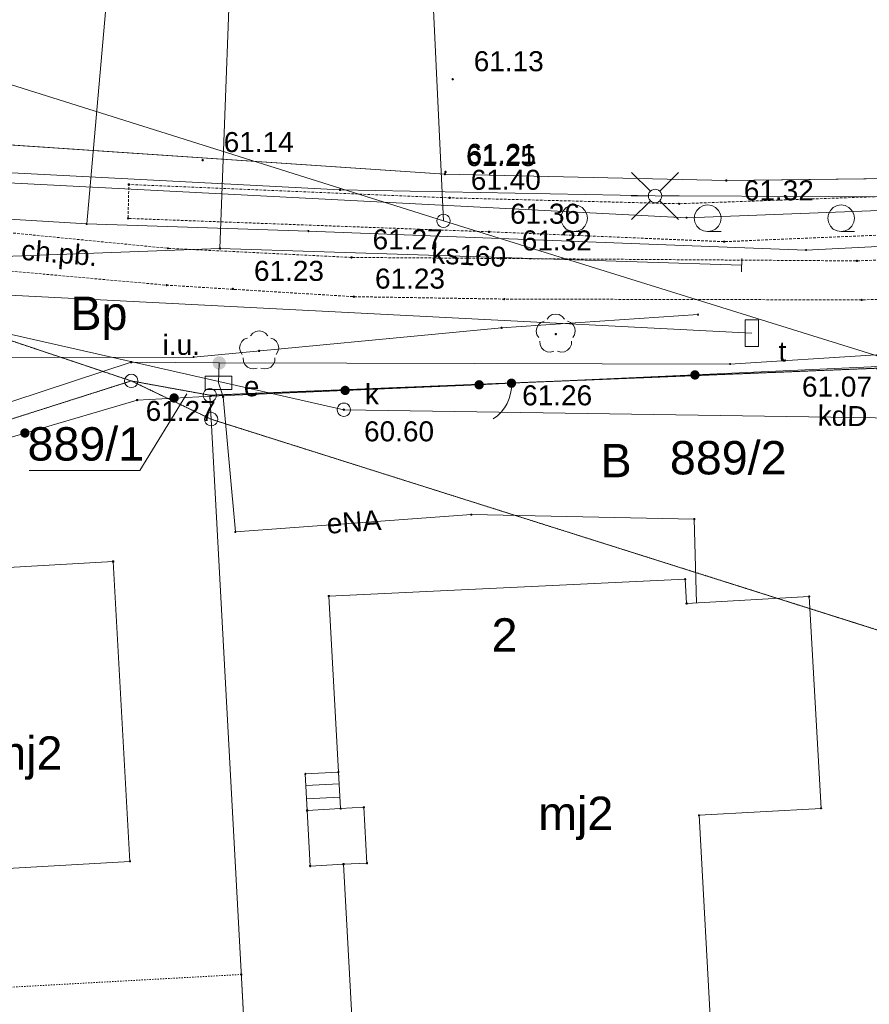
# Paper-space layout 'A-01 PLAN SYTUACYJNY' of a CAD drawing. Header units: millimetres. Extents: x 0 to 900, y 0 to 750.
# Tile 101 of 105: x 778 to 842, y 502 to 575. Entities that reach past the tile are written whole.
import ezdxf
from ezdxf.xclip import XClip

# ---------------------------------------------------------------- set-up
doc = ezdxf.new("R2010")
doc.units = ezdxf.units.MM
doc.header["$MEASUREMENT"] = 0
doc.header["$XCLIPFRAME"] = 0
for name, pattern in [('KROPK2', [1000, 50, -950]), ('PRZER1-1', [1, 0.5, -0.5]), ('PRZER2-1', [1.5, 1, -0.5]), ('PRZER3-1', [4000, 3000, -1000])]:
    doc.linetypes.add(name, pattern=pattern)
doc.layers.add('A_mapa_Nr_pióra__2', color=8, linetype='Continuous', lineweight=13)
doc.layers.add('A_podrys', color=7, linetype='Continuous')
doc.styles.add('STYL_AUTOMATYCZNY_1', font='arial.ttf')

# ---------------------------------------------------------------- blocks, each defined once
blk = doc.blocks.new('Rysunek_3_3', base_point=(-1239.757, 488.381))
at = {"layer": 'A_mapa_Nr_pióra__2', "linetype": 'Continuous', "lineweight": 13}
for points in [[(810.287, 570.915), (810.29, 570.892), (810.299, 570.87), (810.314, 570.852), (810.332, 570.838), (810.354, 570.829), (810.377, 570.825), (810.4, 570.829), (810.422, 570.838), (810.441, 570.852), (810.455, 570.87), (810.464, 570.892), (810.467, 570.915), (810.464, 570.939), (810.455, 570.96), (810.441, 570.979), (810.422, 570.993), (810.4, 571.002), (810.377, 571.005), (810.354, 571.002), (810.332, 570.993), (810.314, 570.979), (810.299, 570.96), (810.29, 570.939)], [(791.556, 564.86), (791.56, 564.837), (791.569, 564.815), (791.583, 564.796), (791.601, 564.782), (791.623, 564.773), (791.646, 564.77), (791.67, 564.773), (791.691, 564.782), (791.71, 564.796), (791.724, 564.815), (791.733, 564.837), (791.736, 564.86), (791.733, 564.883), (791.724, 564.905), (791.71, 564.924), (791.691, 564.938), (791.67, 564.947), (791.646, 564.95), (791.623, 564.947), (791.601, 564.938), (791.583, 564.924), (791.569, 564.905), (791.56, 564.883)], [(809.707, 563.815), (809.71, 563.792), (809.719, 563.77), (809.734, 563.752), (809.752, 563.738), (809.774, 563.729), (809.797, 563.725), (809.82, 563.729), (809.842, 563.738), (809.861, 563.752), (809.875, 563.77), (809.884, 563.792), (809.887, 563.815), (809.884, 563.839), (809.875, 563.86), (809.861, 563.879), (809.842, 563.893), (809.82, 563.902), (809.797, 563.905), (809.774, 563.902), (809.752, 563.893), (809.734, 563.879), (809.719, 563.86), (809.71, 563.839)], [(809.747, 563.975), (809.75, 563.952), (809.759, 563.93), (809.774, 563.912), (809.792, 563.898), (809.814, 563.889), (809.837, 563.885), (809.86, 563.889), (809.882, 563.898), (809.901, 563.912), (809.915, 563.93), (809.924, 563.952), (809.927, 563.975), (809.924, 563.999), (809.915, 564.02), (809.901, 564.039), (809.882, 564.053), (809.86, 564.062), (809.837, 564.065), (809.814, 564.062), (809.792, 564.053), (809.774, 564.039), (809.759, 564.02), (809.75, 563.999)], [(830.787, 563.335), (830.79, 563.312), (830.799, 563.29), (830.814, 563.272), (830.832, 563.258), (830.854, 563.249), (830.877, 563.245), (830.9, 563.249), (830.922, 563.258), (830.941, 563.272), (830.955, 563.29), (830.964, 563.312), (830.967, 563.335), (830.964, 563.359), (830.955, 563.38), (830.941, 563.399), (830.922, 563.413), (830.9, 563.422), (830.877, 563.425), (830.854, 563.422), (830.832, 563.413), (830.814, 563.399), (830.799, 563.38), (830.79, 563.359)], [(810.067, 562.035), (810.07, 562.012), (810.079, 561.99), (810.094, 561.972), (810.112, 561.958), (810.134, 561.949), (810.157, 561.945), (810.18, 561.949), (810.202, 561.958), (810.221, 561.972), (810.235, 561.99), (810.244, 562.012), (810.247, 562.035), (810.244, 562.059), (810.235, 562.08), (810.221, 562.099), (810.202, 562.113), (810.18, 562.122), (810.157, 562.125), (810.134, 562.122), (810.112, 562.113), (810.094, 562.099), (810.079, 562.08), (810.07, 562.059)], [(813.007, 559.495), (813.01, 559.472), (813.019, 559.45), (813.034, 559.432), (813.052, 559.418), (813.074, 559.409), (813.097, 559.405), (813.12, 559.409), (813.142, 559.418), (813.161, 559.432), (813.175, 559.45), (813.184, 559.472), (813.187, 559.495), (813.184, 559.519), (813.175, 559.54), (813.161, 559.559), (813.142, 559.573), (813.12, 559.582), (813.097, 559.585), (813.074, 559.582), (813.052, 559.573), (813.034, 559.559), (813.019, 559.54), (813.01, 559.519)], [(802.707, 557.575), (802.71, 557.552), (802.719, 557.53), (802.734, 557.512), (802.752, 557.498), (802.774, 557.489), (802.797, 557.485), (802.82, 557.489), (802.842, 557.498), (802.861, 557.512), (802.875, 557.53), (802.884, 557.552), (802.887, 557.575), (802.884, 557.599), (802.875, 557.62), (802.861, 557.639), (802.842, 557.653), (802.82, 557.662), (802.797, 557.665), (802.774, 557.662), (802.752, 557.653), (802.734, 557.639), (802.719, 557.62), (802.71, 557.599)], [(813.887, 557.495), (813.89, 557.472), (813.899, 557.45), (813.914, 557.432), (813.932, 557.418), (813.954, 557.409), (813.977, 557.405), (814, 557.409), (814.022, 557.418), (814.041, 557.432), (814.055, 557.45), (814.064, 557.472), (814.067, 557.495), (814.064, 557.519), (814.055, 557.54), (814.041, 557.559), (814.022, 557.573), (814, 557.582), (813.977, 557.585), (813.954, 557.582), (813.932, 557.573), (813.914, 557.559), (813.899, 557.54), (813.89, 557.519)], [(840.567, 557.315), (840.57, 557.292), (840.579, 557.27), (840.594, 557.252), (840.612, 557.238), (840.634, 557.229), (840.657, 557.225), (840.68, 557.229), (840.702, 557.238), (840.721, 557.252), (840.735, 557.27), (840.744, 557.292), (840.747, 557.315), (840.744, 557.339), (840.735, 557.36), (840.721, 557.379), (840.702, 557.393), (840.68, 557.402), (840.657, 557.405), (840.634, 557.402), (840.612, 557.393), (840.594, 557.379), (840.579, 557.36), (840.57, 557.339)], [(793.821, 555.216), (793.824, 555.192), (793.833, 555.171), (793.847, 555.152), (793.866, 555.138), (793.887, 555.129), (793.911, 555.126), (793.934, 555.129), (793.956, 555.138), (793.974, 555.152), (793.989, 555.171), (793.998, 555.192), (794.001, 555.216), (793.998, 555.239), (793.989, 555.261), (793.974, 555.279), (793.956, 555.293), (793.934, 555.302), (793.911, 555.306), (793.887, 555.302), (793.866, 555.293), (793.847, 555.279), (793.833, 555.261), (793.824, 555.239)], [(802.887, 554.635), (802.89, 554.612), (802.899, 554.59), (802.914, 554.572), (802.932, 554.558), (802.954, 554.549), (802.977, 554.545), (803, 554.549), (803.022, 554.558), (803.041, 554.572), (803.055, 554.59), (803.064, 554.612), (803.067, 554.635), (803.064, 554.659), (803.055, 554.68), (803.041, 554.699), (803.022, 554.713), (803, 554.722), (802.977, 554.725), (802.954, 554.722), (802.932, 554.713), (802.914, 554.699), (802.899, 554.68), (802.89, 554.659)], [(818.097, 551.745), (818.125, 551.75), (818.15, 551.763), (818.17, 551.783), (818.183, 551.808), (818.187, 551.835), (818.183, 551.863), (818.17, 551.888), (818.15, 551.908), (818.125, 551.921), (818.097, 551.925), (818.069, 551.921), (818.044, 551.908), (818.024, 551.888), (818.012, 551.863), (818.007, 551.835), (818.012, 551.808), (818.024, 551.783), (818.044, 551.763), (818.069, 551.75)], [(792.389, 549.672), (792.406, 549.543), (792.456, 549.422), (792.535, 549.319), (792.639, 549.239), (792.759, 549.189), (792.889, 549.172), (793.018, 549.189), (793.139, 549.239), (793.242, 549.319), (793.322, 549.422), (793.372, 549.543), (793.389, 549.672), (793.372, 549.802), (793.322, 549.922), (793.242, 550.026), (793.139, 550.105), (793.018, 550.155), (792.889, 550.172), (792.759, 550.155), (792.639, 550.105), (792.535, 550.026), (792.456, 549.922), (792.406, 549.802)], [(795.877, 550.485), (795.905, 550.49), (795.93, 550.503), (795.95, 550.523), (795.963, 550.548), (795.967, 550.575), (795.963, 550.603), (795.95, 550.628), (795.93, 550.648), (795.905, 550.661), (795.877, 550.665), (795.849, 550.661), (795.824, 550.648), (795.804, 550.628), (795.792, 550.603), (795.787, 550.575), (795.792, 550.548), (795.804, 550.523), (795.824, 550.503), (795.849, 550.49)], [(828.543, 548.426), (828.633, 548.442), (828.716, 548.481), (828.786, 548.539), (828.838, 548.614), (828.869, 548.7), (828.877, 548.791), (828.861, 548.881), (828.822, 548.964), (828.763, 549.034), (828.688, 549.086), (828.602, 549.117), (828.511, 549.125), (828.421, 549.109), (828.339, 549.07), (828.269, 549.012), (828.217, 548.937), (828.185, 548.851), (828.178, 548.76), (828.194, 548.67), (828.232, 548.587), (828.291, 548.517), (828.366, 548.465), (828.452, 548.434)], [(828.543, 548.426), (828.633, 548.442), (828.716, 548.481), (828.786, 548.539), (828.838, 548.614), (828.869, 548.7), (828.877, 548.791), (828.861, 548.881), (828.822, 548.964), (828.763, 549.034), (828.688, 549.086), (828.602, 549.117), (828.511, 549.125), (828.421, 549.109), (828.339, 549.07), (828.269, 549.012), (828.217, 548.937), (828.185, 548.851), (828.178, 548.76), (828.194, 548.67), (828.232, 548.587), (828.291, 548.517), (828.366, 548.465), (828.452, 548.434)], [(802.303, 547.965), (802.213, 547.949), (802.13, 547.911), (802.06, 547.852), (802.007, 547.778), (801.976, 547.692), (801.968, 547.601), (801.983, 547.511), (802.022, 547.428), (802.08, 547.358), (802.155, 547.305), (802.241, 547.274), (802.332, 547.266), (802.422, 547.281), (802.505, 547.32), (802.575, 547.379), (802.627, 547.453), (802.659, 547.539), (802.667, 547.63), (802.651, 547.72), (802.613, 547.803), (802.554, 547.873), (802.479, 547.926), (802.394, 547.957)], [(802.303, 547.965), (802.213, 547.949), (802.13, 547.911), (802.06, 547.852), (802.007, 547.778), (801.976, 547.692), (801.968, 547.601), (801.983, 547.511), (802.022, 547.428), (802.08, 547.358), (802.155, 547.305), (802.241, 547.274), (802.332, 547.266), (802.422, 547.281), (802.505, 547.32), (802.575, 547.379), (802.627, 547.453), (802.659, 547.539), (802.667, 547.63), (802.651, 547.72), (802.613, 547.803), (802.554, 547.873), (802.479, 547.926), (802.394, 547.957)], [(812.343, 548.385), (812.253, 548.369), (812.17, 548.331), (812.1, 548.272), (812.047, 548.198), (812.016, 548.112), (812.008, 548.021), (812.023, 547.931), (812.062, 547.848), (812.12, 547.778), (812.195, 547.725), (812.281, 547.694), (812.372, 547.686), (812.462, 547.701), (812.545, 547.74), (812.615, 547.799), (812.667, 547.873), (812.699, 547.959), (812.707, 548.05), (812.691, 548.14), (812.653, 548.223), (812.594, 548.293), (812.519, 548.346), (812.434, 548.377)], [(814.793, 547.806), (814.883, 547.822), (814.966, 547.861), (815.036, 547.919), (815.088, 547.994), (815.119, 548.08), (815.127, 548.171), (815.111, 548.261), (815.072, 548.344), (815.013, 548.414), (814.938, 548.466), (814.852, 548.497), (814.761, 548.505), (814.671, 548.489), (814.589, 548.45), (814.519, 548.392), (814.467, 548.317), (814.435, 548.231), (814.428, 548.14), (814.444, 548.05), (814.482, 547.967), (814.541, 547.897), (814.616, 547.845), (814.702, 547.814)], [(814.687, 548.155), (814.69, 548.132), (814.699, 548.11), (814.714, 548.092), (814.732, 548.078), (814.754, 548.069), (814.777, 548.065), (814.8, 548.069), (814.822, 548.078), (814.841, 548.092), (814.855, 548.11), (814.864, 548.132), (814.867, 548.155), (814.864, 548.179), (814.855, 548.2), (814.841, 548.219), (814.822, 548.233), (814.8, 548.242), (814.777, 548.245), (814.754, 548.242), (814.732, 548.233), (814.714, 548.219), (814.699, 548.2), (814.69, 548.179)], [(789.488, 547.395), (789.398, 547.378), (789.316, 547.339), (789.247, 547.279), (789.195, 547.204), (789.165, 547.118), (789.158, 547.027), (789.175, 546.937), (789.214, 546.854), (789.273, 546.785), (789.349, 546.733), (789.435, 546.703), (789.526, 546.696), (789.616, 546.713), (789.698, 546.752), (789.768, 546.812), (789.819, 546.887), (789.85, 546.973), (789.857, 547.064), (789.84, 547.154), (789.8, 547.237), (789.741, 547.306), (789.666, 547.358), (789.579, 547.388)], [(789.488, 547.395), (789.398, 547.378), (789.316, 547.339), (789.247, 547.279), (789.195, 547.204), (789.165, 547.118), (789.158, 547.027), (789.175, 546.937), (789.214, 546.854), (789.273, 546.785), (789.349, 546.733), (789.435, 546.703), (789.526, 546.696), (789.616, 546.713), (789.698, 546.752), (789.768, 546.812), (789.819, 546.887), (789.85, 546.973), (789.857, 547.064), (789.84, 547.154), (789.8, 547.237), (789.741, 547.306), (789.666, 547.358), (789.579, 547.388)], [(786.647, 546.895), (786.65, 546.872), (786.659, 546.85), (786.674, 546.832), (786.692, 546.818), (786.714, 546.809), (786.737, 546.805), (786.76, 546.809), (786.782, 546.818), (786.801, 546.832), (786.815, 546.85), (786.824, 546.872), (786.827, 546.895), (786.824, 546.919), (786.815, 546.94), (786.801, 546.959), (786.782, 546.973), (786.76, 546.982), (786.737, 546.985), (786.714, 546.982), (786.692, 546.973), (786.674, 546.959), (786.659, 546.94), (786.65, 546.919)], [(802.133, 546.173), (802.136, 546.15), (802.145, 546.128), (802.159, 546.109), (802.178, 546.095), (802.199, 546.086), (802.223, 546.083), (802.246, 546.086), (802.268, 546.095), (802.286, 546.109), (802.301, 546.128), (802.31, 546.15), (802.313, 546.173), (802.31, 546.196), (802.301, 546.218), (802.286, 546.237), (802.268, 546.251), (802.246, 546.26), (802.223, 546.263), (802.199, 546.26), (802.178, 546.251), (802.159, 546.237), (802.145, 546.218), (802.136, 546.196)], [(778.229, 544.761), (778.145, 544.724), (778.074, 544.667), (778.02, 544.593), (777.987, 544.508), (777.977, 544.417), (777.991, 544.327), (778.028, 544.243), (778.086, 544.172), (778.159, 544.118), (778.245, 544.085), (778.336, 544.076), (778.426, 544.09), (778.509, 544.127), (778.581, 544.184), (778.634, 544.258), (778.667, 544.343), (778.677, 544.434), (778.663, 544.524), (778.626, 544.608), (778.569, 544.679), (778.495, 544.733), (778.41, 544.766), (778.319, 544.775)], [(778.229, 544.761), (778.145, 544.724), (778.074, 544.667), (778.02, 544.593), (777.987, 544.508), (777.977, 544.417), (777.991, 544.327), (778.028, 544.243), (778.086, 544.172), (778.159, 544.118), (778.245, 544.085), (778.336, 544.076), (778.426, 544.09), (778.509, 544.127), (778.581, 544.184), (778.634, 544.258), (778.667, 544.343), (778.677, 544.434), (778.663, 544.524), (778.626, 544.608), (778.569, 544.679), (778.495, 544.733), (778.41, 544.766), (778.319, 544.775)]]:
    blk.add_hatch(color=8, dxfattribs=at).paths.add_polyline_path(points)
at = {"layer": 'A_mapa_Nr_pióra__2', "color": 8, "linetype": 'Continuous', "lineweight": 13, "ltscale": 0.2, "flags": 128}
for points in [[(782.958, 560.084), (785.216, 585.624), (804.716, 585.544), (801.753, 652.664), (799.59, 697.543), (798.039, 745.1)], [(792.938, 558.244), (793.996, 586.884), (794.836, 592.264), (795.556, 597.424), (796.035, 605.944), (789.828, 744.863), (789.856, 745.1)], [(832.778, 551.906), (748.358, 556.223), (700.019, 566.221), (584.839, 587.516), (496.46, 604.112), (463.62, 607.33)], [(895.1, 563.249), (886.917, 562.776), (827.911, 560.55), (768.36, 563.609), (711.878, 572.328), (657.379, 582.428), (598.852, 594.153), (536.009, 605.148)], [(782.958, 560.084), (775.058, 560.564), (771.358, 560.203), (766.978, 561.423), (753.018, 562.263), (752.338, 557.643), (745.578, 556.703), (730.019, 559.102), (721.919, 561.782), (722.738, 567.642), (708.318, 570.661), (675.498, 575.8), (618.999, 586.857), (604.559, 588.737), (549.679, 598.854)], [(895.1, 552.298), (882.637, 551.628), (843.777, 549.695), (809.691, 560.319), (808.396, 587.745), (892.615, 592.428), (895.1, 592.557)], [(895.1, 564.071), (886.357, 563.555), (873.317, 562.895), (851.477, 562.095), (825.537, 562.175), (801.937, 562.635), (769.617, 564.315), (767.117, 565.415), (761.037, 564.315), (726.797, 568.835), (713.877, 572.075), (712.557, 562.675), (655.497, 572.935), (594.077, 584.375), (582.577, 586.635)], [(735.348, 492.807), (738.237, 517.795), (741.697, 546.655), (743.557, 553.315), (745.177, 556.915), (746.997, 559.275), (748.117, 560.955), (749.677, 562.135), (753.697, 564.895), (758.337, 566.335), (763.297, 566.955), (768.277, 566.595), (809.797, 563.815), (830.877, 563.335), (847.637, 563.535)], [(825.184, 562.529), (823.769, 563.943)], [(825.891, 562.529), (827.305, 563.943)], [(825.037, 562.175), (823.737, 562.175)], [(826.037, 562.175), (827.337, 562.175)], [(825.184, 561.822), (823.769, 560.408)], [(825.891, 561.822), (827.305, 560.408)], [(895.1, 560.455), (867.797, 559.687), (836.837, 558.126), (799.558, 559.545), (782.958, 560.084)], [(819.477, 559.512), (820.477, 559.512)], [(829.477, 559.512), (830.477, 559.512)], [(839.477, 559.512), (840.477, 559.512)], [(792.938, 558.244), (746.378, 556.523)], [(876.867, 545.038), (802.223, 546.173), (748.981, 558.22)], [(832.017, 556.986), (792.938, 558.244)], [(832.026, 557.486), (832.008, 556.486)], [(828.757, 553.295), (814.037, 552.295), (790.977, 550.115), (774.917, 550.075), (765.197, 550.475), (759.557, 549.495), (754.677, 546.475), (750.957, 542.055), (749.077, 538.155), (748.217, 533.555), (746.337, 518.515), (746.097, 511.815), (744.957, 502.755), (742.137, 492.315)], [(817.449, 552.962), (817.616, 553.161), (817.841, 553.29), (818.097, 553.335), (818.353, 553.29), (818.578, 553.161), (818.746, 552.962)], [(816.825, 551.567), (816.688, 551.787), (816.634, 552.042), (816.671, 552.299), (816.793, 552.528), (816.985, 552.703), (817.226, 552.8)], [(818.968, 552.8), (819.209, 552.703), (819.402, 552.528), (819.524, 552.299), (819.56, 552.042), (819.506, 551.787), (819.369, 551.567)], [(794.605, 550.307), (794.468, 550.527), (794.414, 550.782), (794.451, 551.039), (794.573, 551.268), (794.765, 551.443), (795.006, 551.54)], [(795.229, 551.702), (795.396, 551.901), (795.621, 552.03), (795.877, 552.075), (796.133, 552.03), (796.358, 551.901), (796.526, 551.702)], [(796.748, 551.54), (796.989, 551.443), (797.182, 551.268), (797.304, 551.039), (797.34, 550.782), (797.286, 550.527), (797.149, 550.307)], [(817.96, 550.543), (817.707, 550.48), (817.449, 550.508), (817.216, 550.622), (817.035, 550.809), (816.929, 551.046), (816.91, 551.305)], [(819.284, 551.305), (819.265, 551.046), (819.159, 550.809), (818.979, 550.622), (818.745, 550.508), (818.487, 550.48), (818.235, 550.543)], [(869.386, 248.025), (867.434, 289.072), (864.018, 348.662), (865.153, 353.333), (864.535, 364.113), (862.73, 367.635), (861.327, 367.78), (861.37, 370.995), (861.75, 371.415), (857.996, 448.193), (853.456, 537.964), (852.386, 539.394), (842.1, 550.275), (831.144, 549.589), (792.889, 549.672), (786.291, 549.731), (768.53, 543.891), (755.952, 532.171), (751.121, 521.704), (751.36, 521.564), (752.244, 521.191)], [(792.889, 549.672), (792.821, 548.173)], [(795.74, 549.283), (795.487, 549.22), (795.229, 549.248), (794.996, 549.362), (794.815, 549.549), (794.709, 549.786), (794.69, 550.045)], [(797.064, 550.045), (797.045, 549.786), (796.939, 549.549), (796.759, 549.362), (796.525, 549.248), (796.267, 549.22), (796.015, 549.283)], [(852.517, 530.255), (852.177, 537.815), (842.277, 549.395), (814.777, 548.155)], [(751.517, 519.095), (751.797, 520.215), (756.457, 531.035), (769.917, 541.955), (786.737, 546.895), (792.277, 547.195), (812.357, 548.035)], [(792.821, 548.173), (793.177, 547.135), (794.097, 537.015), (811.777, 538.315), (828.477, 537.975), (828.637, 531.697)], [(812.357, 548.035), (814.777, 548.155)], [(814.777, 548.155), (814.771, 547.763), (814.714, 547.375), (814.606, 546.998), (814.45, 546.637), (814.248, 546.301), (814.005, 545.993), (813.723, 545.72), (813.408, 545.486)], [(790.448, 547.36), (786.939, 541.61), (778.659, 541.61)], [(799.382, 518.025), (801.869, 518.152)], [(799.433, 517.026), (801.927, 517.154)]]:
    blk.add_lwpolyline(points, dxfattribs=at)
at = {"layer": 'A_mapa_Nr_pióra__2', "color": 8, "linetype": 'KROPK2', "lineweight": 13, "ltscale": 0.2, "flags": 128}
for points in [[(895.1, 510.771), (874.039, 518.528), (863.879, 522.307), (853.017, 526.255), (845.057, 528.775), (792.277, 545.455), (786.298, 548.324), (731.438, 566.702), (711.118, 573.521), (576.198, 604.175), (485.179, 623.131), (484.138, 643.651), (484.098, 644.531), (449.997, 650.935), (352.198, 669.302), (306.081, 677.963), (249.859, 688.52), (235.099, 691.279), (189.14, 699.897), (180.784, 701.378), (161.26, 705.495), (159.621, 696.615), (155.662, 674.935), (152.723, 658.235), (148.164, 632.295), (147.186, 592.335), (146.687, 572.355), (145.907, 540.323), (82.849, 560.452), (29.9, 577.346)], [(734.411, 157.472), (730.017, 232.355), (717.884, 453.783), (711.659, 564.161), (711.118, 573.521), (731.438, 566.702), (786.298, 548.324), (792.277, 545.455), (845.057, 528.775), (853.017, 526.255), (863.879, 522.307), (874.039, 518.528), (895.1, 510.771)]]:
    blk.add_lwpolyline(points, dxfattribs=at)
at = {"layer": 'A_mapa_Nr_pióra__2', "color": 8, "linetype": 'PRZER1-1', "lineweight": 13, "ltscale": 0.2, "flags": 128}
blk.add_lwpolyline([(895.1, 552.298), (882.637, 551.628), (872.778, 540.387), (874.039, 518.528), (863.879, 522.307), (853.017, 526.255), (852.457, 537.915), (842.117, 549.275), (792.177, 547.255), (786.298, 548.324), (731.438, 566.702), (711.118, 573.521), (576.198, 604.175), (485.179, 623.131), (484.138, 643.651), (484.098, 644.531), (531.747, 635.495), (590.637, 624.476), (612.937, 620.277), (649.577, 613.338), (710.477, 601.801), (773.316, 589.883), (808.396, 587.745), (892.615, 592.428), (895.1, 592.557)], dxfattribs=at)
at = {"layer": 'A_mapa_Nr_pióra__2', "color": 8, "linetype": 'Continuous', "lineweight": 13, "ltscale": 0.2, "flags": 128}
for points in [[(576.198, 604.175), (485.179, 623.131), (484.138, 643.651), (583.817, 623.016), (613.137, 615.737), (710.125, 591.659), (809.691, 560.319), (843.777, 549.695), (842.117, 549.275), (792.177, 547.255), (786.298, 548.324), (731.438, 566.702), (711.118, 573.521)], [(809.691, 560.319), (808.396, 587.745), (773.316, 589.883), (710.477, 601.801), (649.577, 613.338), (612.937, 620.277), (613.137, 615.737), (710.125, 591.659)], [(731.438, 566.702), (786.298, 548.324), (769.679, 543.044), (756.76, 531.283), (749.981, 515.203), (738.004, 452.504)], [(786.072, 563.02), (786.072, 563.051), (786.101, 563.08), (786.133, 563.08), (786.162, 563.051), (786.162, 563.02), (786.133, 562.99), (786.101, 562.99)], [(801.892, 562.62), (801.892, 562.651), (801.921, 562.68), (801.953, 562.68), (801.982, 562.651), (801.982, 562.62), (801.953, 562.59), (801.921, 562.59)], [(825.537, 562.675), (825.667, 562.658), (825.787, 562.608), (825.891, 562.529), (825.97, 562.425), (826.02, 562.305), (826.037, 562.175), (826.02, 562.046), (825.97, 561.925), (825.891, 561.822), (825.787, 561.742), (825.667, 561.693), (825.537, 561.675), (825.408, 561.693), (825.287, 561.742), (825.184, 561.822), (825.104, 561.925), (825.054, 562.046), (825.037, 562.175), (825.054, 562.305), (825.104, 562.425), (825.184, 562.529), (825.287, 562.608), (825.408, 562.658)], [(819.477, 561.512), (819.786, 561.463), (820.065, 561.321), (820.286, 561.1), (820.428, 560.821), (820.477, 560.512), (820.428, 560.203), (820.286, 559.924), (820.065, 559.703), (819.786, 559.561), (819.477, 559.512), (819.168, 559.561), (818.889, 559.703), (818.668, 559.924), (818.526, 560.203), (818.477, 560.512), (818.526, 560.821), (818.668, 561.1), (818.889, 561.321), (819.168, 561.463)], [(827.292, 561.58), (827.292, 561.611), (827.321, 561.64), (827.353, 561.64), (827.382, 561.611), (827.382, 561.58), (827.353, 561.55), (827.321, 561.55)], [(829.477, 561.512), (829.786, 561.463), (830.065, 561.321), (830.286, 561.1), (830.428, 560.821), (830.477, 560.512), (830.428, 560.203), (830.286, 559.924), (830.065, 559.703), (829.786, 559.561), (829.477, 559.512), (829.168, 559.561), (828.889, 559.703), (828.668, 559.924), (828.526, 560.203), (828.477, 560.512), (828.526, 560.821), (828.668, 561.1), (828.889, 561.321), (829.168, 561.463)], [(839.477, 561.512), (839.786, 561.463), (840.065, 561.321), (840.286, 561.1), (840.428, 560.821), (840.477, 560.512), (840.428, 560.203), (840.286, 559.924), (840.065, 559.703), (839.786, 559.561), (839.477, 559.512), (839.168, 559.561), (838.889, 559.703), (838.668, 559.924), (838.526, 560.203), (838.477, 560.512), (838.526, 560.821), (838.668, 561.1), (838.889, 561.321), (839.168, 561.463)], [(786.012, 560.48), (786.012, 560.511), (786.041, 560.54), (786.073, 560.54), (786.102, 560.511), (786.102, 560.48), (786.073, 560.45), (786.041, 560.45)], [(809.691, 560.819), (809.846, 560.794), (809.985, 560.723), (810.096, 560.613), (810.167, 560.473), (810.191, 560.319), (810.167, 560.164), (810.096, 560.025), (809.985, 559.914), (809.846, 559.843), (809.691, 559.819), (809.537, 559.843), (809.398, 559.914), (809.287, 560.025), (809.216, 560.164), (809.191, 560.319), (809.216, 560.473), (809.287, 560.613), (809.398, 560.723), (809.537, 560.794)], [(827.866, 560.534), (827.866, 560.566), (827.895, 560.595), (827.927, 560.595), (827.956, 560.566), (827.956, 560.534), (827.927, 560.505), (827.895, 560.505)], [(782.913, 560.068), (782.913, 560.1), (782.942, 560.129), (782.974, 560.129), (783.003, 560.1), (783.003, 560.068), (782.974, 560.039), (782.942, 560.039)], [(799.513, 559.529), (799.513, 559.56), (799.542, 559.59), (799.574, 559.59), (799.603, 559.56), (799.603, 559.529), (799.574, 559.5), (799.542, 559.5)], [(789.012, 558.24), (789.012, 558.271), (789.041, 558.3), (789.073, 558.3), (789.102, 558.271), (789.102, 558.24), (789.073, 558.21), (789.041, 558.21)], [(792.893, 558.228), (792.893, 558.26), (792.922, 558.289), (792.954, 558.289), (792.983, 558.26), (792.983, 558.228), (792.954, 558.199), (792.922, 558.199)], [(830.672, 558.74), (830.672, 558.771), (830.701, 558.8), (830.733, 558.8), (830.762, 558.771), (830.762, 558.74), (830.733, 558.71), (830.701, 558.71)], [(836.792, 558.11), (836.792, 558.142), (836.821, 558.171), (836.853, 558.171), (836.882, 558.142), (836.882, 558.11), (836.853, 558.081), (836.821, 558.081)], [(788.912, 555.48), (788.912, 555.511), (788.941, 555.54), (788.973, 555.54), (789.002, 555.511), (789.002, 555.48), (788.973, 555.45), (788.941, 555.45)], [(814.192, 554.44), (814.192, 554.471), (814.221, 554.5), (814.253, 554.5), (814.282, 554.471), (814.282, 554.44), (814.253, 554.41), (814.221, 554.41)], [(840.972, 554.38), (840.972, 554.411), (841.001, 554.44), (841.033, 554.44), (841.062, 554.411), (841.062, 554.38), (841.033, 554.35), (841.001, 554.35)], [(828.712, 553.28), (828.712, 553.311), (828.741, 553.34), (828.773, 553.34), (828.802, 553.311), (828.802, 553.28), (828.773, 553.25), (828.741, 553.25)], [(813.992, 552.28), (813.992, 552.311), (814.021, 552.34), (814.053, 552.34), (814.082, 552.311), (814.082, 552.28), (814.053, 552.25), (814.021, 552.25)], [(832.278, 552.906), (833.278, 552.906), (833.278, 550.906), (832.278, 550.906)], [(790.932, 550.1), (790.932, 550.131), (790.961, 550.16), (790.993, 550.16), (791.022, 550.131), (791.022, 550.1), (790.993, 550.07), (790.961, 550.07)], [(786.246, 549.715), (786.246, 549.747), (786.275, 549.776), (786.307, 549.776), (786.336, 549.747), (786.336, 549.715), (786.307, 549.686), (786.275, 549.686)], [(831.099, 549.573), (831.099, 549.604), (831.128, 549.634), (831.16, 549.634), (831.189, 549.604), (831.189, 549.573), (831.16, 549.544), (831.128, 549.544)], [(786.298, 548.824), (786.453, 548.8), (786.592, 548.729), (786.703, 548.618), (786.774, 548.479), (786.798, 548.324), (786.774, 548.17), (786.703, 548.03), (786.592, 547.92), (786.453, 547.849), (786.298, 547.824), (786.144, 547.849), (786.004, 547.92), (785.894, 548.03), (785.823, 548.17), (785.798, 548.324), (785.823, 548.479), (785.894, 548.618), (786.004, 548.729), (786.144, 548.8)], [(791.821, 547.673), (791.821, 548.673), (793.821, 548.673), (793.821, 547.673)], [(845.057, 528.775), (792.277, 545.455), (792.177, 547.255), (842.117, 549.275), (852.457, 537.915), (853.017, 526.255)], [(797.757, 444.775), (738.645, 441.224), (738.004, 452.504), (749.981, 515.203), (756.76, 531.283), (769.679, 543.044), (786.298, 548.324), (792.277, 545.455)], [(792.277, 545.455), (786.298, 548.324), (792.177, 547.255)], [(812.312, 548.02), (812.312, 548.051), (812.341, 548.08), (812.373, 548.08), (812.402, 548.051), (812.402, 548.02), (812.373, 547.99), (812.341, 547.99)], [(792.177, 547.755), (792.332, 547.731), (792.471, 547.66), (792.582, 547.549), (792.653, 547.41), (792.677, 547.255), (792.653, 547.101), (792.582, 546.962), (792.471, 546.851), (792.332, 546.78), (792.177, 546.755), (792.023, 546.78), (791.883, 546.851), (791.773, 546.962), (791.702, 547.101), (791.677, 547.255), (791.702, 547.41), (791.773, 547.549), (791.883, 547.66), (792.023, 547.731)], [(792.232, 547.18), (792.232, 547.211), (792.261, 547.24), (792.293, 547.24), (792.322, 547.211), (792.322, 547.18), (792.293, 547.15), (792.261, 547.15)], [(793.132, 547.12), (793.132, 547.151), (793.161, 547.18), (793.193, 547.18), (793.222, 547.151), (793.222, 547.12), (793.193, 547.09), (793.161, 547.09)], [(802.223, 546.673), (802.352, 546.656), (802.473, 546.606), (802.576, 546.527), (802.656, 546.423), (802.706, 546.303), (802.723, 546.173), (802.706, 546.044), (802.656, 545.923), (802.576, 545.82), (802.473, 545.74), (802.352, 545.69), (802.223, 545.673), (802.093, 545.69), (801.973, 545.74), (801.869, 545.82), (801.79, 545.923), (801.74, 546.044), (801.723, 546.173), (801.74, 546.303), (801.79, 546.423), (801.869, 546.527), (801.973, 546.606), (802.093, 546.656)], [(792.277, 545.955), (792.432, 545.931), (792.571, 545.86), (792.682, 545.749), (792.753, 545.61), (792.777, 545.455), (792.753, 545.301), (792.682, 545.162), (792.571, 545.051), (792.432, 544.98), (792.277, 544.955), (792.123, 544.98), (791.983, 545.051), (791.873, 545.162), (791.802, 545.301), (791.777, 545.455), (791.802, 545.61), (791.873, 545.749), (791.983, 545.86), (792.123, 545.931)], [(849.497, 447.715), (797.757, 444.775), (792.277, 545.455), (845.057, 528.775)], [(811.732, 538.3), (811.732, 538.331), (811.761, 538.36), (811.793, 538.36), (811.822, 538.331), (811.822, 538.3), (811.793, 538.27), (811.761, 538.27)], [(828.432, 537.96), (828.432, 537.991), (828.461, 538.02), (828.493, 538.02), (828.522, 537.991), (828.522, 537.96), (828.493, 537.93), (828.461, 537.93)], [(794.052, 537), (794.052, 537.031), (794.081, 537.06), (794.113, 537.06), (794.142, 537.031), (794.142, 537), (794.113, 536.97), (794.081, 536.97)], [(764.121, 512.044), (763.6, 522.344), (772.46, 522.844), (771.839, 534.064), (784.939, 534.804), (786.2, 512.345), (773.081, 511.584), (773.02, 512.624)], [(784.894, 534.788), (784.894, 534.82), (784.923, 534.849), (784.955, 534.849), (784.984, 534.82), (784.984, 534.788), (784.955, 534.759), (784.923, 534.759)], [(801.097, 532.215), (827.797, 533.475), (827.897, 531.655), (837.077, 532.175), (837.977, 516.315), (828.837, 515.795), (829.777, 498.895), (824.817, 498.635), (812.677, 498.035), (802.997, 497.535), (802.197, 512.135), (803.957, 512.215), (803.717, 516.395), (801.977, 516.295)], [(827.752, 533.46), (827.752, 533.491), (827.781, 533.52), (827.813, 533.52), (827.842, 533.491), (827.842, 533.46), (827.813, 533.43), (827.781, 533.43)], [(801.052, 532.2), (801.052, 532.231), (801.081, 532.26), (801.113, 532.26), (801.142, 532.231), (801.142, 532.2), (801.113, 532.17), (801.081, 532.17)], [(827.852, 531.64), (827.852, 531.671), (827.881, 531.7), (827.913, 531.7), (827.942, 531.671), (827.942, 531.64), (827.913, 531.61), (827.881, 531.61)], [(837.032, 532.16), (837.032, 532.191), (837.061, 532.22), (837.093, 532.22), (837.122, 532.191), (837.122, 532.16), (837.093, 532.13), (837.061, 532.13)], [(799.292, 518.88), (799.292, 518.911), (799.321, 518.94), (799.353, 518.94), (799.382, 518.911), (799.382, 518.88), (799.353, 518.85), (799.321, 518.85)], [(801.817, 519.035), (799.337, 518.895), (799.477, 516.155), (801.977, 516.295)], [(801.772, 519.02), (801.772, 519.051), (801.801, 519.08), (801.833, 519.08), (801.862, 519.051), (801.862, 519.02), (801.833, 518.99), (801.801, 518.99)], [(799.432, 516.14), (799.432, 516.171), (799.461, 516.2), (799.493, 516.2), (799.522, 516.171), (799.522, 516.14), (799.493, 516.11), (799.461, 516.11)], [(799.477, 516.155), (799.697, 511.995), (802.197, 512.135), (803.957, 512.215), (803.717, 516.395), (801.977, 516.295)], [(801.932, 516.28), (801.932, 516.311), (801.961, 516.34), (801.993, 516.34), (802.022, 516.311), (802.022, 516.28), (801.993, 516.25), (801.961, 516.25)], [(803.672, 516.38), (803.672, 516.411), (803.701, 516.44), (803.733, 516.44), (803.762, 516.411), (803.762, 516.38), (803.733, 516.35), (803.701, 516.35)], [(837.932, 516.3), (837.932, 516.331), (837.961, 516.36), (837.993, 516.36), (838.022, 516.331), (838.022, 516.3), (837.993, 516.27), (837.961, 516.27)], [(828.792, 515.78), (828.792, 515.811), (828.821, 515.84), (828.853, 515.84), (828.882, 515.811), (828.882, 515.78), (828.853, 515.75), (828.821, 515.75)], [(786.155, 512.329), (786.155, 512.361), (786.184, 512.39), (786.216, 512.39), (786.245, 512.361), (786.245, 512.329), (786.216, 512.3), (786.184, 512.3)], [(799.652, 511.98), (799.652, 512.011), (799.681, 512.04), (799.713, 512.04), (799.742, 512.011), (799.742, 511.98), (799.713, 511.95), (799.681, 511.95)], [(802.152, 512.12), (802.152, 512.151), (802.181, 512.18), (802.213, 512.18), (802.242, 512.151), (802.242, 512.12), (802.213, 512.09), (802.181, 512.09)], [(803.912, 512.2), (803.912, 512.231), (803.941, 512.26), (803.973, 512.26), (804.002, 512.231), (804.002, 512.2), (803.973, 512.17), (803.941, 512.17)], [(794.495, 503.86), (794.495, 503.892), (794.524, 503.921), (794.556, 503.921), (794.585, 503.892), (794.585, 503.86), (794.556, 503.831), (794.524, 503.831)]]:
    blk.add_lwpolyline(points, close=True, dxfattribs=at)
at = {"layer": 'A_mapa_Nr_pióra__2', "color": 8, "linetype": 'PRZER1-1', "lineweight": 13, "ltscale": 0.2, "flags": 128}
for points in [[(738.004, 452.504), (741.778, 472.259), (747.32, 501.276), (747.55, 502.477), (749.981, 515.203), (756.76, 531.283), (769.679, 543.044), (786.298, 548.324), (731.438, 566.702)], [(853.017, 526.255), (852.457, 537.915), (842.117, 549.275), (792.177, 547.255), (792.277, 545.455), (845.057, 528.775)], [(849.497, 447.715), (856.797, 448.135), (853.017, 526.255), (845.057, 528.775), (792.277, 545.455), (786.298, 548.324), (769.679, 543.044), (756.76, 531.283), (749.981, 515.203), (747.55, 502.477), (747.32, 501.276), (794.54, 503.876), (796.086, 475.485), (797.757, 444.775)], [(792.277, 545.455), (786.298, 548.324), (792.177, 547.255)], [(741.778, 472.259), (738.004, 452.504), (738.645, 441.224), (797.757, 444.775), (796.086, 475.485), (794.54, 503.876), (747.32, 501.276)]]:
    blk.add_lwpolyline(points, close=True, dxfattribs=at)
at = {"layer": 'A_mapa_Nr_pióra__2', "color": 8, "linetype": 'PRZER3-1', "lineweight": 13, "ltscale": 0.2, "flags": 128}
blk.add_lwpolyline([(895.1, 565.441), (874.217, 564.355), (871.397, 561.515), (869.797, 558.295), (869.457, 556.955), (869.357, 555.275), (857.257, 554.935), (856.237, 558.015), (854.657, 560.435), (851.877, 562.475), (847.637, 563.535), (830.877, 563.335), (809.797, 563.815), (768.277, 566.595), (763.297, 566.955)], dxfattribs=at)
at = {"layer": 'A_mapa_Nr_pióra__2', "color": 8, "linetype": 'PRZER2-1', "lineweight": 13, "ltscale": 0.2, "flags": 128}
for points in [[(851.877, 562.475), (852.897, 559.695), (830.717, 558.755), (813.097, 559.495), (786.057, 560.495), (786.117, 563.035), (810.157, 562.035), (827.337, 561.595)], [(749.677, 562.135), (789.057, 558.255), (802.797, 557.575), (813.977, 557.495), (840.657, 557.315), (856.237, 558.015), (857.257, 554.935), (841.017, 554.395), (814.237, 554.455), (802.977, 554.635), (788.957, 555.495), (746.997, 559.275), (748.117, 560.955)]]:
    blk.add_lwpolyline(points, close=True, dxfattribs=at)
at = {"layer": 'A_mapa_Nr_pióra__2', "color": 8, "linetype": 'Continuous', "lineweight": 13, "attachment_point": 7, "style": 'STYL_AUTOMATYCZNY_1'}
for s, insert, char_height in [('\\A1;{\\pql;\\fArial|b0|i0|c238|p0;\\W1.000000;61.13}', (811.955, 571.497), 1.5), ('\\A1;{\\pql;\\fArial|b0|i0|c238|p0;\\W1.000000;61.14}', (793.224, 565.443), 1.5), ('\\A1;{\\pql;\\fArial|b0|i0|c238|p0;\\W1.000000;61.25}', (811.375, 564.398), 1.5), ('\\A1;{\\pql;\\fArial|b0|i0|c238|p0;\\W1.000000;61.21}', (811.415, 564.558), 1.5), ('\\A1;{\\pql;\\fArial|b0|i0|c238|p0;\\W1.000000;61.40}', (811.735, 562.618), 1.5), ('\\A1;{\\pql;\\fArial|b0|i0|c238|p0;\\W1.000000;61.32}', (832.187, 561.828), 1.5), ('\\A1;{\\pql;\\fArial|b0|i0|c238|p0;\\W1.000000;61.36}', (814.675, 560.077), 1.5), ('\\A1;{\\pql;\\fArial|b0|i0|c238|p0;\\W1.000000;61.27}', (804.375, 558.158), 1.5), ('\\A1;{\\pql;\\fArial|b0|i0|c238|p0;\\W1.000000;61.32}', (815.555, 558.077), 1.5), ('\\A1;{\\pql;\\fArial|b0|i0|c238|p0;\\W1.000000;61.23}', (795.489, 555.797), 1.5), ('\\A1;{\\pql;\\fArial|b0|i0|c238|p0;\\W1.000000;61.23}', (804.555, 555.217), 1.5), ('\\A1;{\\pql;\\fArial|b0|i0|c238|p0;\\W1.000000;Bp}', (781.743, 551.39), 2.5), ('\\A1;{\\pql;\\fArial|b0|i0|c238|p0;\\W1.000000;i.u.}', (788.646, 550.256), 1.5), ('\\A1;{\\pql;\\fArial|b0|i0|c238|p0;\\W1.000000;t}', (834.789, 549.774), 1.5), ('\\A1;{\\pql;\\fArial|b0|i0|c238|p0;\\W1.000000;61.07}', (836.543, 547.128), 1.5), ('\\A1;{\\pql;\\fArial|b0|i0|c238|p0;\\W1.000000;e}', (794.734, 547.153), 1.5), ('\\A1;{\\pql;\\fArial|b0|i0|c238|p0;\\W1.000000;k}', (803.798, 546.58), 1.5), ('\\A1;{\\pql;\\fArial|b0|i0|c238|p0;\\W1.000000;61.26}', (815.581, 546.477), 1.5), ('\\A1;{\\pql;\\fArial|b0|i0|c238|p0;\\W1.000000;61.27}', (787.378, 545.308), 1.5), ('\\A1;{\\pql;\\fArial|b0|i0|c238|p0;\\W1.000000;889/1}', (778.525, 542.324), 2.5), ('\\A1;{\\pql;\\fArial|b0|i0|c238|p0;\\W1.000000;60.60}', (803.735, 543.78), 1.5), ('\\A1;{\\pql;\\fArial|b0|i0|c238|p0;\\W1.000000;B}', (821.454, 541.11), 2.5), ('\\A1;{\\pql;\\fArial|b0|i0|c238|p0;\\W1.000000;889/2}', (826.65, 541.289), 2.5), ('\\A1;{\\pql;\\fArial|b0|i0|c238|p0;\\W1.000000;2}', (813.289, 528.052), 2.5), ('\\A1;{\\pql;\\fArial|b0|i0|c238|p0;\\W1.000000;mj2}', (775.514, 518.454), 2.5), ('\\A1;{\\pql;\\fArial|b0|i0|c238|p0;\\W1.000000;mj2}', (816.783, 513.939), 2.5)]:
    blk.add_mtext(s, dxfattribs=dict(at, insert=insert, char_height=char_height))
at = {"layer": 'A_mapa_Nr_pióra__2', "color": 8, "linetype": 'Continuous', "lineweight": 13, "char_height": 1.5, "attachment_point": 7, "style": 'STYL_AUTOMATYCZNY_1'}
for s, insert, rotation in [('\\A1;{\\pql;\\fArial|b0|i0|c238|p0;\\W1.000000;ch.pb.}', (777.968, 556.953), 355.11993), ('\\A1;{\\pql;\\fArial|b0|i0|c238|p0;\\W1.000000;ks160}', (808.754, 557.118), 357.10267), ('\\A1;{\\pql;\\fArial|b0|i0|c238|p0;\\W1.000000;kdD}', (837.711, 544.967), 359.12885), ('\\A1;{\\pql;\\fArial|b0|i0|c238|p0;\\W1.000000;eNA}', (800.996, 536.855), 4.20536)]:
    blk.add_mtext(s, dxfattribs=dict(at, insert=insert, rotation=rotation))

psp = doc.layouts.new('A-01 PLAN SYTUACYJNY')

# ---------------------------------------------------------------- block references
at = {"layer": 'A_podrys', "color": 37, "linetype": 'Continuous', "lineweight": 5, "true_color": 0x656532}
ref = psp.add_blockref('Rysunek_3_3', (-1239.757, 488.381), dxfattribs=at)
XClip(ref).set_block_clipping_path([(29.90003743, 157.4723136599), (895.1, 745.1)])

doc.saveas('drawing.dxf')
